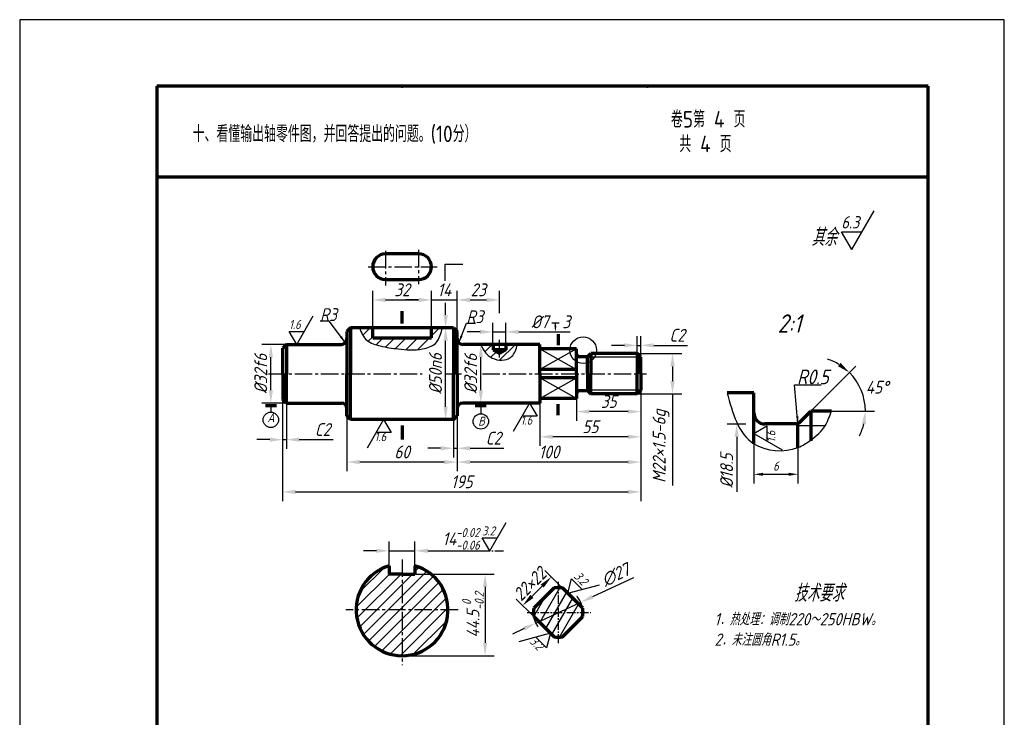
# Model space of a CAD drawing. Header units: millimetres. Extents: x 142 to 485, y 74 to 454.
# Tile 2 of 2: x 142 to 410, y 264 to 454. Entities that reach past the tile are written whole.
import ezdxf

# ---------------------------------------------------------------- set-up
doc = ezdxf.new("R2010")
doc.units = ezdxf.units.MM
doc.header["$LTSCALE"] = 0.5
doc.linetypes.add('CENTER2', pattern=[28.575, 19.05, -3.175, 3.175, -3.175])
doc.layers.get('Defpoints').update_dxf_attribs({"lineweight": 25})
for name, color, linetype in [('剖面线层', 7, 'Continuous'), ('尺寸层', 221, 'Continuous'), ('符号层', 7, 'Continuous'), ('细实线', 7, 'Continuous'), ('细实线层', 7, 'Continuous')]:
    doc.layers.add(name, color=color, linetype=linetype)
for name, color, linetype, lineweight in [('图层8', 5, 'Continuous', 25), ('点画线层', 3, 'CENTER2', 25), ('粗实线层', 1, 'Continuous', 70)]:
    doc.layers.add(name, color=color, linetype=linetype, lineweight=lineweight)
doc.styles.add('工程字体', font='gbenor.shx', dxfattribs={"bigfont": 'gbcbig.shx'})
doc.styles.add('工程字体（斜）', font='gbeitc.shx', dxfattribs={"bigfont": 'gbcbig.shx'})
doc.styles.add('工程斜体', font='gbeitc.shx', dxfattribs={"bigfont": 'gbcbig.shx'})
doc.styles.add('样式 1', font='gbeitc.shx', dxfattribs={"height": 3.5})
doc.dimstyles.new('gb35比2', dxfattribs={"dimtxt": 3.5, "dimasz": 3.5, "dimexe": 2.5, "dimexo": 0, "dimgap": 1, "dimtad": 1, "dimlfac": 2, "dimdsep": 46, "dimtxsty": '工程字体（斜）', "dimcen": 0, "dimadec": 0, "dimazin": 0, "dimtfac": 1, "dimtmove": 0, "dimatfit": 3, "dimfxl": 0, "dimarcsym": 0})
doc.dimstyles.new('公差', dxfattribs={"dimtxt": 3.5, "dimasz": 3.5, "dimexe": 2.5, "dimexo": 0, "dimgap": 1, "dimtad": 1, "dimlfac": 2, "dimdsep": 46, "dimtxsty": '工程字体（斜）', "dimcen": 0, "dimadec": 0, "dimazin": 0, "dimtol": 1, "dimtp": 0.034, "dimtm": 0.023, "dimtfac": 0.7, "dimtmove": 0, "dimatfit": 3, "dimfxl": 0, "dimtolj": 1, "dimarcsym": 0})
doc.dimstyles.new('小箭头', dxfattribs={"dimtxt": 3.5, "dimasz": 2, "dimexe": 2.5, "dimexo": 0, "dimgap": 1, "dimtad": 1, "dimdsep": 46, "dimtxsty": '工程字体（斜）', "dimcen": 0, "dimadec": 0, "dimazin": 0, "dimtfac": 1, "dimtmove": 0, "dimatfit": 3, "dimfxl": 0, "dimarcsym": 0})
doc.dimstyles.new('线性直径比2', dxfattribs={"dimtxt": 3.5, "dimasz": 3.5, "dimexe": 2.5, "dimexo": 0, "dimgap": 1, "dimtad": 1, "dimlfac": 2, "dimtxsty": '工程斜体', "dimcen": 0, "dimadec": 0, "dimazin": 0, "dimtfac": 1, "dimtmove": 0, "dimatfit": 3, "dimfxl": 0, "dimarcsym": 0})
pattern_1 = [(45, (97.0275, 371.1248), (-1.571545, 1.571545), [])]

# ---------------------------------------------------------------- blocks, each defined once
blk = doc.blocks.new('粗糙度符号1')
at = {"layer": '细实线层', "ltscale": 0.5}
for p, q in [((0, 0), (6.38, 11.05)), ((0, 0), (-2.92, 5.05)), ((-2.92, 5.05), (2.92, 5.05))]:
    blk.add_line(p, q, dxfattribs=at)
at = {"layer": '细实线层', "ltscale": 0.5, "style": '工程字体（斜）'}
blk.add_attdef('CCD', (-3, 6), '', height=3.5, dxfattribs=at)
blk = doc.blocks.new('*D85')
at = {"layer": 'Defpoints', "color": 0, "ltscale": 0.5}
for p in [(210.46, 365.66), (214.67, 365.66), (214.67, 349.66)]:
    blk.add_point(p, dxfattribs=at)
at = {"layer": '尺寸层', "color": 0, "lineweight": -2, "ltscale": 0.5}
for p, q in [((214.67, 365.66), (207.96, 365.66)), ((210.46, 353.16), (210.46, 362.16)), ((214.67, 349.66), (207.96, 349.66))]:
    blk.add_line(p, q, dxfattribs=at)
at = {"layer": '尺寸层', "color": 0, "ltscale": 0.5}
for points in [[(209.87, 362.16), (211.04, 362.16), (210.46, 365.66)], [(209.87, 353.16), (211.04, 353.16), (210.46, 349.66)]]:
    blk.add_solid(points, dxfattribs=at)
at = {"layer": '尺寸层', "color": 0, "ltscale": 0.5, "insert": (207.71, 357.66), "char_height": 3.5, "attachment_point": 5, "rotation": 90, "style": '工程斜体'}
blk.add_mtext('%%C32f6', dxfattribs=at)
blk = doc.blocks.new('*D86')
at = {"layer": 'Defpoints', "color": 0, "ltscale": 0.5}
for p in [(258.02, 370.16), (260.17, 370.16), (260.17, 345.16)]:
    blk.add_point(p, dxfattribs=at)
at = {"layer": '尺寸层', "color": 0, "lineweight": -2, "ltscale": 0.5}
for p, q in [((260.17, 370.16), (255.52, 370.16)), ((258.02, 348.66), (258.02, 366.66)), ((260.17, 345.16), (255.52, 345.16))]:
    blk.add_line(p, q, dxfattribs=at)
at = {"layer": '尺寸层', "color": 0, "ltscale": 0.5}
for points in [[(257.44, 366.66), (258.61, 366.66), (258.02, 370.16)], [(257.44, 348.66), (258.61, 348.66), (258.02, 345.16)]]:
    blk.add_solid(points, dxfattribs=at)
at = {"layer": '尺寸层', "color": 0, "ltscale": 0.5, "insert": (255.27, 357.66), "char_height": 3.5, "attachment_point": 5, "rotation": 90, "style": '工程斜体'}
blk.add_mtext('%%C50n6', dxfattribs=at)
blk = doc.blocks.new('*D87')
at = {"layer": 'Defpoints', "color": 0, "ltscale": 0.5}
for p in [(262.67, 365.66), (267.6, 365.66), (262.67, 349.66)]:
    blk.add_point(p, dxfattribs=at)
at = {"layer": '尺寸层', "color": 0, "lineweight": -2, "ltscale": 0.5}
for p, q in [((262.67, 365.66), (270.1, 365.66)), ((267.6, 353.16), (267.6, 362.16)), ((262.67, 349.66), (270.1, 349.66))]:
    blk.add_line(p, q, dxfattribs=at)
at = {"layer": '尺寸层', "color": 0, "ltscale": 0.5}
for points in [[(267.02, 362.16), (268.19, 362.16), (267.6, 365.66)], [(267.02, 353.16), (268.19, 353.16), (267.6, 349.66)]]:
    blk.add_solid(points, dxfattribs=at)
at = {"layer": '尺寸层', "color": 0, "ltscale": 0.5, "insert": (264.85, 357.66), "char_height": 3.5, "attachment_point": 5, "rotation": 90, "style": '工程斜体'}
blk.add_mtext('%%C32f6', dxfattribs=at)
blk = doc.blocks.new('*D88')
at = {"layer": 'Defpoints', "color": 0, "ltscale": 0.5}
for p in [(310.17, 363.16), (319.78, 363.16), (310.17, 352.16)]:
    blk.add_point(p, dxfattribs=at)
at = {"layer": '尺寸层', "color": 0, "lineweight": -2, "ltscale": 0.5}
for p, q in [((310.17, 363.16), (322.28, 363.16)), ((319.78, 359.66), (319.78, 355.66)), ((310.17, 352.16), (322.28, 352.16)), ((319.78, 352.16), (319.78, 327.19))]:
    blk.add_line(p, q, dxfattribs=at)
at = {"layer": '尺寸层', "color": 0, "ltscale": 0.5}
for points in [[(319.2, 359.66), (320.37, 359.66), (319.78, 363.16)], [(319.2, 355.66), (320.37, 355.66), (319.78, 352.16)]]:
    blk.add_solid(points, dxfattribs=at)
at = {"layer": '尺寸层', "color": 0, "ltscale": 0.5, "insert": (316.67, 337.92), "char_height": 3.5, "attachment_point": 5, "rotation": 90, "style": '工程斜体'}
blk.add_mtext('M22×1.5-6g', dxfattribs=at)
blk = doc.blocks.new('*D89')
at = {"layer": 'Defpoints', "color": 0, "ltscale": 0.5}
for p in [(311.17, 365.38), (310.17, 363.16), (311.17, 362.16)]:
    blk.add_point(p, dxfattribs=at)
at = {"layer": '尺寸层', "color": 0, "lineweight": -2, "ltscale": 0.5}
for p, q in [((310.17, 363.16), (310.17, 367.88)), ((311.17, 362.16), (311.17, 367.88)), ((306.67, 365.38), (303.17, 365.38)), ((310.17, 365.38), (311.17, 365.38)), ((314.67, 365.38), (323.89, 365.38))]:
    blk.add_line(p, q, dxfattribs=at)
at = {"layer": '尺寸层', "color": 0, "ltscale": 0.5}
for points in [[(306.67, 365.97), (306.67, 364.8), (310.17, 365.38)], [(314.67, 365.97), (314.67, 364.8), (311.17, 365.38)]]:
    blk.add_solid(points, dxfattribs=at)
at = {"layer": '尺寸层', "color": 0, "ltscale": 0.5, "insert": (321.03, 368.13), "char_height": 3.5, "attachment_point": 5, "style": '工程字体（斜）'}
blk.add_mtext('C2', dxfattribs=at)
blk = doc.blocks.new('*D90')
at = {"layer": 'Defpoints', "color": 0, "ltscale": 0.5}
for p in [(293.67, 353.16), (311.17, 353.16), (293.67, 347.34)]:
    blk.add_point(p, dxfattribs=at)
at = {"layer": '尺寸层', "color": 0, "lineweight": -2, "ltscale": 0.5}
for p, q in [((293.67, 353.16), (293.67, 344.84)), ((311.17, 353.16), (311.17, 344.84)), ((307.67, 347.34), (297.17, 347.34))]:
    blk.add_line(p, q, dxfattribs=at)
at = {"layer": '尺寸层', "color": 0, "ltscale": 0.5}
for points in [[(297.17, 347.93), (297.17, 346.76), (293.67, 347.34)], [(307.67, 347.93), (307.67, 346.76), (311.17, 347.34)]]:
    blk.add_solid(points, dxfattribs=at)
at = {"layer": '尺寸层', "color": 0, "ltscale": 0.5, "insert": (302.42, 350.09), "char_height": 3.5, "attachment_point": 5, "style": '工程字体（斜）'}
blk.add_mtext('35', dxfattribs=at)
blk = doc.blocks.new('*D91')
at = {"layer": 'Defpoints', "color": 0, "ltscale": 0.5}
for p in [(311.17, 353.16), (283.67, 349.66), (283.67, 340.48)]:
    blk.add_point(p, dxfattribs=at)
at = {"layer": '尺寸层', "color": 0, "lineweight": -2, "ltscale": 0.5}
for p, q in [((311.17, 353.16), (311.17, 337.98)), ((283.67, 349.66), (283.67, 337.98)), ((307.67, 340.48), (287.17, 340.48))]:
    blk.add_line(p, q, dxfattribs=at)
at = {"layer": '尺寸层', "color": 0, "ltscale": 0.5}
for points in [[(287.17, 341.06), (287.17, 339.89), (283.67, 340.48)], [(307.67, 341.06), (307.67, 339.89), (311.17, 340.48)]]:
    blk.add_solid(points, dxfattribs=at)
at = {"layer": '尺寸层', "color": 0, "ltscale": 0.5, "insert": (297.42, 343.23), "char_height": 3.5, "attachment_point": 5, "style": '工程字体（斜）'}
blk.add_mtext('55', dxfattribs=at)
blk = doc.blocks.new('*D92')
at = {"layer": 'Defpoints', "color": 0, "ltscale": 0.5}
for p in [(311.17, 353.16), (261.17, 346.16), (261.17, 333.6)]:
    blk.add_point(p, dxfattribs=at)
at = {"layer": '尺寸层', "color": 0, "lineweight": -2, "ltscale": 0.5}
for p, q in [((311.17, 353.16), (311.17, 331.1)), ((261.17, 346.16), (261.17, 331.1)), ((307.67, 333.6), (264.67, 333.6))]:
    blk.add_line(p, q, dxfattribs=at)
at = {"layer": '尺寸层', "color": 0, "ltscale": 0.5}
for points in [[(264.67, 334.18), (264.67, 333.01), (261.17, 333.6)], [(307.67, 334.18), (307.67, 333.01), (311.17, 333.6)]]:
    blk.add_solid(points, dxfattribs=at)
at = {"layer": '尺寸层', "color": 0, "ltscale": 0.5, "insert": (286.17, 336.35), "char_height": 3.5, "attachment_point": 5, "style": '工程字体（斜）'}
blk.add_mtext('100', dxfattribs=at)
blk = doc.blocks.new('*D93')
at = {"layer": 'Defpoints', "color": 0, "ltscale": 0.5}
for p in [(231.17, 346.16), (261.17, 346.16), (231.17, 333.6)]:
    blk.add_point(p, dxfattribs=at)
at = {"layer": '尺寸层', "color": 0, "lineweight": -2, "ltscale": 0.5}
for p, q in [((231.17, 346.16), (231.17, 331.1)), ((261.17, 346.16), (261.17, 331.1)), ((257.67, 333.6), (234.67, 333.6))]:
    blk.add_line(p, q, dxfattribs=at)
at = {"layer": '尺寸层', "color": 0, "ltscale": 0.5}
for points in [[(234.67, 334.18), (234.67, 333.01), (231.17, 333.6)], [(257.67, 334.18), (257.67, 333.01), (261.17, 333.6)]]:
    blk.add_solid(points, dxfattribs=at)
at = {"layer": '尺寸层', "color": 0, "ltscale": 0.5, "insert": (246.17, 336.35), "char_height": 3.5, "attachment_point": 5, "style": '工程字体（斜）'}
blk.add_mtext('60', dxfattribs=at)
blk = doc.blocks.new('*D94')
at = {"layer": 'Defpoints', "color": 0, "ltscale": 0.5}
for p in [(311.17, 353.16), (213.67, 350.66), (311.17, 325.48)]:
    blk.add_point(p, dxfattribs=at)
at = {"layer": '尺寸层', "color": 0, "lineweight": -2, "ltscale": 0.5}
for p, q in [((311.17, 353.16), (311.17, 322.98)), ((213.67, 350.66), (213.67, 322.98)), ((217.17, 325.48), (307.67, 325.48))]:
    blk.add_line(p, q, dxfattribs=at)
at = {"layer": '尺寸层', "color": 0, "ltscale": 0.5}
for points in [[(217.17, 326.06), (217.17, 324.89), (213.67, 325.48)], [(307.67, 326.06), (307.67, 324.89), (311.17, 325.48)]]:
    blk.add_solid(points, dxfattribs=at)
at = {"layer": '尺寸层', "color": 0, "ltscale": 0.5, "insert": (262.42, 328.23), "char_height": 3.5, "attachment_point": 5, "style": '工程字体（斜）'}
blk.add_mtext('195', dxfattribs=at)
blk = doc.blocks.new('*D81')
at = {"layer": 'Defpoints', "color": 0, "ltscale": 0.5}
for p in [(213.67, 350.66), (214.67, 349.66), (214.67, 339.7)]:
    blk.add_point(p, dxfattribs=at)
at = {"layer": '尺寸层', "color": 0, "lineweight": -2, "ltscale": 0.5}
for p, q in [((213.67, 350.66), (213.67, 337.2)), ((214.67, 349.66), (214.67, 337.2)), ((210.17, 339.7), (206.67, 339.7)), ((213.67, 339.7), (214.67, 339.7)), ((218.17, 339.7), (227.39, 339.7))]:
    blk.add_line(p, q, dxfattribs=at)
at = {"layer": '尺寸层', "color": 0, "ltscale": 0.5}
for points in [[(210.17, 340.28), (210.17, 339.11), (213.67, 339.7)], [(218.17, 340.28), (218.17, 339.11), (214.67, 339.7)]]:
    blk.add_solid(points, dxfattribs=at)
at = {"layer": '尺寸层', "color": 0, "ltscale": 0.5, "insert": (224.53, 342.45), "char_height": 3.5, "attachment_point": 5, "style": '工程字体（斜）'}
blk.add_mtext('C2', dxfattribs=at)
blk = doc.blocks.new('*D95')
at = {"layer": 'Defpoints', "color": 0, "ltscale": 0.5}
for p in [(254.17, 377.76), (238.17, 370.16), (254.17, 370.16)]:
    blk.add_point(p, dxfattribs=at)
at = {"layer": '尺寸层', "color": 0, "lineweight": -2, "ltscale": 0.5}
for p, q in [((238.17, 370.16), (238.17, 380.26)), ((254.17, 370.16), (254.17, 380.26)), ((241.67, 377.76), (250.67, 377.76))]:
    blk.add_line(p, q, dxfattribs=at)
at = {"layer": '尺寸层', "color": 0, "ltscale": 0.5}
for points in [[(241.67, 378.34), (241.67, 377.18), (238.17, 377.76)], [(250.67, 378.34), (250.67, 377.18), (254.17, 377.76)]]:
    blk.add_solid(points, dxfattribs=at)
at = {"layer": '尺寸层', "color": 0, "ltscale": 0.5, "insert": (246.17, 380.51), "char_height": 3.5, "attachment_point": 5, "style": '工程字体（斜）'}
blk.add_mtext('32', dxfattribs=at)
blk = doc.blocks.new('*D96')
at = {"layer": 'Defpoints', "color": 0, "ltscale": 0.5}
for p in [(261.17, 377.76), (254.17, 370.16), (261.17, 369.16)]:
    blk.add_point(p, dxfattribs=at)
at = {"layer": '尺寸层', "color": 0, "lineweight": -2, "ltscale": 0.5}
for p, q in [((254.17, 370.16), (254.17, 380.26)), ((261.17, 369.16), (261.17, 380.26)), ((250.67, 377.76), (247.17, 377.76)), ((254.17, 377.76), (261.17, 377.76)), ((264.67, 377.76), (268.17, 377.76))]:
    blk.add_line(p, q, dxfattribs=at)
at = {"layer": '尺寸层', "color": 0, "ltscale": 0.5}
for points in [[(250.67, 378.34), (250.67, 377.18), (254.17, 377.76)], [(264.67, 378.34), (264.67, 377.18), (261.17, 377.76)]]:
    blk.add_solid(points, dxfattribs=at)
at = {"layer": '尺寸层', "color": 0, "ltscale": 0.5, "insert": (257.67, 380.51), "char_height": 3.5, "attachment_point": 5, "style": '工程字体（斜）'}
blk.add_mtext('14', dxfattribs=at)
blk = doc.blocks.new('*D97')
at = {"layer": 'Defpoints', "color": 0, "ltscale": 0.5}
for p in [(272.67, 377.76), (272.67, 374.12), (261.17, 369.16)]:
    blk.add_point(p, dxfattribs=at)
at = {"layer": '尺寸层', "color": 0, "lineweight": -2, "ltscale": 0.5}
for p, q in [((261.17, 369.16), (261.17, 380.26)), ((272.67, 374.12), (272.67, 380.26)), ((264.67, 377.76), (269.17, 377.76))]:
    blk.add_line(p, q, dxfattribs=at)
at = {"layer": '尺寸层', "color": 0, "ltscale": 0.5}
for points in [[(264.67, 378.34), (264.67, 377.18), (261.17, 377.76)], [(269.17, 378.34), (269.17, 377.18), (272.67, 377.76)]]:
    blk.add_solid(points, dxfattribs=at)
at = {"layer": '尺寸层', "color": 0, "ltscale": 0.5, "insert": (266.92, 380.51), "char_height": 3.5, "attachment_point": 5, "style": '工程字体（斜）'}
blk.add_mtext('23', dxfattribs=at)
blk = doc.blocks.new('*D98')
at = {"layer": 'Defpoints', "color": 0, "ltscale": 0.5}
for p in [(274.42, 369.05), (270.92, 365.66), (274.42, 365.66)]:
    blk.add_point(p, dxfattribs=at)
at = {"layer": '尺寸层', "color": 0, "lineweight": -2, "ltscale": 0.5}
for p, q in [((270.92, 365.66), (270.92, 371.55)), ((274.42, 365.66), (274.42, 371.55)), ((267.42, 369.05), (263.92, 369.05)), ((270.92, 369.05), (274.42, 369.05)), ((277.92, 369.05), (291.88, 369.05))]:
    blk.add_line(p, q, dxfattribs=at)
at = {"layer": '尺寸层', "color": 0, "ltscale": 0.5}
for points in [[(267.42, 369.63), (267.42, 368.47), (270.92, 369.05)], [(277.92, 369.63), (277.92, 368.47), (274.42, 369.05)]]:
    blk.add_solid(points, dxfattribs=at)
at = {"layer": '尺寸层', "color": 0, "ltscale": 0.5, "insert": (286.65, 371.8), "char_height": 3.5, "attachment_point": 5, "style": '工程字体（斜）'}
blk.add_mtext('%%C7  3', dxfattribs=at)
blk = doc.blocks.new('粗糙度符号2')
at = {"layer": '细实线层', "ltscale": 0.5}
for p, q in [((0, 0), (-6.38, -11.05)), ((0, 0), (2.92, -5.05)), ((2.92, -5.05), (-2.92, -5.05))]:
    blk.add_line(p, q, dxfattribs=at)
at = {"layer": '细实线层', "ltscale": 0.5, "style": '工程字体（斜）'}
blk.add_attdef('CCD', (-3.52, -8.38), '', height=3.5, dxfattribs=at)
blk = doc.blocks.new('*D99')
at = {"layer": 'Defpoints', "color": 0, "ltscale": 0.5}
for p in [(286.79, 302.32), (289.79, 299.31), (282.02, 291.53)]:
    blk.add_point(p, dxfattribs=at)
at = {"layer": '尺寸层', "color": 0, "lineweight": -2, "ltscale": 0.5}
for p, q in [((289.79, 299.31), (285.02, 304.08)), ((281.49, 297.01), (284.31, 299.84)), ((282.02, 291.53), (277.24, 296.3))]:
    blk.add_line(p, q, dxfattribs=at)
at = {"layer": '尺寸层', "color": 0, "ltscale": 0.5}
for points in [[(283.9, 300.25), (284.73, 299.43), (286.79, 302.32)], [(281.07, 297.42), (281.9, 296.6), (279.01, 294.54)]]:
    blk.add_solid(points, dxfattribs=at)
at = {"layer": '尺寸层', "color": 0, "ltscale": 0.5, "insert": (280.95, 300.37), "char_height": 3.5, "attachment_point": 5, "rotation": 45, "style": '工程字体（斜）'}
blk.add_mtext('22×22', dxfattribs=at)
blk = doc.blocks.new('*D82')
at = {"layer": 'Defpoints', "color": 0, "ltscale": 0.5}
for p in [(294.79, 295.41), (282.55, 289.72)]:
    blk.add_point(p, dxfattribs=at)
at = {"layer": '尺寸层', "color": 0, "lineweight": -2, "ltscale": 0.5}
for p, q in [((309.19, 302.11), (297.97, 296.89)), ((282.55, 289.72), (294.79, 295.41)), ((279.38, 288.24), (276.21, 286.76))]:
    blk.add_line(p, q, dxfattribs=at)
at = {"layer": '尺寸层', "color": 0, "ltscale": 0.5}
for points in [[(297.72, 297.41), (298.21, 296.36), (294.79, 295.41)], [(279.13, 288.77), (279.62, 287.71), (282.55, 289.72)]]:
    blk.add_solid(points, dxfattribs=at)
at = {"layer": '尺寸层', "color": 0, "ltscale": 0.5, "insert": (304.28, 302.86), "char_height": 3.5, "attachment_point": 5, "rotation": 24.9441, "style": '工程字体（斜）'}
blk.add_mtext('∅27', dxfattribs=at)
blk = doc.blocks.new('*D100')
at = {"layer": 'Defpoints', "color": 0, "ltscale": 0.5}
for p in [(246.17, 303.11), (246.17, 280.86), (268.77, 280.86)]:
    blk.add_point(p, dxfattribs=at)
at = {"layer": '尺寸层', "color": 0, "lineweight": -2, "ltscale": 0.5}
for p, q in [((246.17, 303.11), (271.27, 303.11)), ((268.77, 299.61), (268.77, 284.36)), ((246.17, 280.86), (271.27, 280.86))]:
    blk.add_line(p, q, dxfattribs=at)
at = {"layer": '尺寸层', "color": 0, "ltscale": 0.5}
for points in [[(268.18, 299.61), (269.35, 299.61), (268.77, 303.11)], [(268.18, 284.36), (269.35, 284.36), (268.77, 280.86)]]:
    blk.add_solid(points, dxfattribs=at)
at = {"layer": '尺寸层', "color": 0, "ltscale": 0.5, "insert": (265.47, 291.99), "char_height": 3.5, "attachment_point": 5, "rotation": 90, "style": '工程字体（斜）'}
blk.add_mtext('\\A1;44.5{\\H2.450000;\\S 0^ -0.2;}', dxfattribs=at)
blk = doc.blocks.new('*D101')
at = {"layer": 'Defpoints', "color": 0, "ltscale": 0.5}
for p in [(249.67, 309.43), (242.67, 305.36), (249.67, 305.36)]:
    blk.add_point(p, dxfattribs=at)
at = {"layer": '尺寸层', "color": 0, "lineweight": -2, "ltscale": 0.5}
for p, q in [((242.67, 305.36), (242.67, 311.93)), ((249.67, 305.36), (249.67, 311.93)), ((239.17, 309.43), (235.67, 309.43)), ((242.67, 309.43), (249.67, 309.43)), ((253.17, 309.43), (267.81, 309.43))]:
    blk.add_line(p, q, dxfattribs=at)
at = {"layer": '尺寸层', "color": 0, "ltscale": 0.5}
for points in [[(239.17, 310.02), (239.17, 308.85), (242.67, 309.43)], [(253.17, 310.02), (253.17, 308.85), (249.67, 309.43)]]:
    blk.add_solid(points, dxfattribs=at)
at = {"layer": '尺寸层', "color": 0, "ltscale": 0.5, "insert": (262.24, 312.68), "char_height": 3.5, "attachment_point": 5, "style": '工程字体（斜）'}
blk.add_mtext('\\A1;14{\\H2.450000;\\S-0.02^ -0.06;}', dxfattribs=at)
blk = doc.blocks.new('*D83')
at = {"layer": 'Defpoints', "color": 0, "ltscale": 0.5}
for p in [(334.66, 343.99), (334.66, 325.49), (337.26, 325.49)]:
    blk.add_point(p, dxfattribs=at)
at = {"layer": '尺寸层', "color": 0, "lineweight": -2, "ltscale": 0.5}
for p, q in [((334.66, 343.99), (339.76, 343.99)), ((337.26, 340.49), (337.26, 325.49))]:
    blk.add_line(p, q, dxfattribs=at)
at = {"layer": '尺寸层', "color": 0, "ltscale": 0.5}
blk.add_solid([(336.67, 340.49), (337.84, 340.49), (337.26, 343.99)], dxfattribs=at)
at = {"layer": '尺寸层', "color": 0, "ltscale": 0.5, "insert": (334.51, 331.24), "char_height": 3.5, "attachment_point": 5, "rotation": 90, "style": '工程字体（斜）'}
blk.add_mtext('%%C18.5', dxfattribs=at)
blk = doc.blocks.new('_None')
blk = doc.blocks.new('*D84')
at = {"layer": 'Defpoints', "color": 0, "ltscale": 0.5}
for p in [(261.17, 346.16), (260.17, 345.16), (261.17, 337.36)]:
    blk.add_point(p, dxfattribs=at)
at = {"layer": '尺寸层', "color": 0, "lineweight": -2, "ltscale": 0.5}
for p, q in [((261.17, 346.16), (261.17, 334.86)), ((260.17, 345.16), (260.17, 334.86)), ((256.67, 337.36), (253.17, 337.36)), ((260.17, 337.36), (261.17, 337.36)), ((264.67, 337.36), (273.89, 337.36))]:
    blk.add_line(p, q, dxfattribs=at)
at = {"layer": '尺寸层', "color": 0, "ltscale": 0.5}
for points in [[(256.67, 337.94), (256.67, 336.77), (260.17, 337.36)], [(264.67, 337.94), (264.67, 336.77), (261.17, 337.36)]]:
    blk.add_solid(points, dxfattribs=at)
at = {"layer": '尺寸层', "color": 0, "ltscale": 0.5, "insert": (271.03, 340.11), "char_height": 3.5, "attachment_point": 5, "style": '工程字体（斜）'}
blk.add_mtext('C2', dxfattribs=at)

msp = doc.modelspace()

# ---------------------------------------------------------------- hatches: boundary and pattern name
at = {"layer": '剖面线层', "ltscale": 0.25}
h = msp.add_hatch(dxfattribs=at)
h.set_pattern_fill('ANSI31', scale=0.7, style=0)
h.set_pattern_definition(pattern_1)
h.paths.add_polyline_path([(249.6723, 305.3612), (249.6723, 303.1112), (246.1723, 303.1112), (246.1723, 293.3612), (258.6723, 293.3612, 0.33333333)])
h.paths.add_polyline_path([(246.1723, 303.1112), (242.6723, 303.1112), (242.6723, 305.3612, 0.33333333), (233.6723, 293.3612), (246.1723, 293.3612)])
h.paths.add_polyline_path([(246.1723, 293.3612), (233.6723, 293.3612, 0.41421356), (246.1723, 280.8612)])
h.paths.add_polyline_path([(258.6723, 293.3612), (246.1723, 293.3612), (246.1723, 280.8612, 0.41421356)])
edge = h.paths.add_edge_path()
edge.add_line((246.1723, 367.4055), (238.1723, 367.4055))
edge.add_line((238.1723, 367.4055), (238.1723, 370.1555))
edge.add_line((238.1723, 370.1555), (234.6285, 370.1555))
edge.add_spline(control_points=[(234.6285, 370.1555), (235.0515, 368.8127), (236.1688, 366.4096), (240.6004, 365.0045), (243.8424, 364.5553), (245.8229, 364.3427), (246.1723, 364.3092)], knot_values=[4.16136384, 4.16136384, 4.16136384, 4.16136384, 12.1791835, 20.0897255, 30.03324347, 32.15737336, 32.15737336, 32.15737336, 32.15737336], degree=3, periodic=0)
edge.add_line((246.1723, 364.3092), (246.1723, 367.4055))
edge = h.paths.add_edge_path()
edge.add_spline(control_points=[(246.1723, 364.3092), (248.0066, 364.1335), (251.1204, 364.022), (255.259, 365.3858), (256.4962, 367.7871), (256.9781, 369.4858), (257.1927, 370.1555)], knot_values=[32.15737336, 32.15737336, 32.15737336, 32.15737336, 43.30776273, 50.85464081, 56.0768886, 59.67669941, 59.67669941, 59.67669941, 59.67669941], degree=3, periodic=0)
edge.add_line((257.1927, 370.1555), (254.1723, 370.1555))
edge.add_line((254.1723, 370.1555), (254.1723, 367.4055))
edge.add_line((254.1723, 367.4055), (246.1723, 367.4055))
edge.add_line((246.1723, 367.4055), (246.1723, 364.3092))
h = msp.add_hatch(dxfattribs=at)
h.set_pattern_fill('ANSI31', scale=0.7, angle=15, style=0)
h.set_pattern_definition([(60, (97.0275, 371.1248), (-1.924741, 1.11125), [])])
h.paths.add_polyline_path([(289.7944, 299.3092, 0.04177716), (288.6723, 299.4031), (288.6723, 292.6531), (295.4211, 292.6531, 0.04258635), (295.3084, 293.7952)])
h.paths.add_polyline_path([(295.3284, 291.531, 0.04177716), (295.4223, 292.6531), (288.6723, 292.6531), (288.6723, 285.9031, 0.04177716), (289.7944, 285.997)])
h.paths.add_polyline_path([(288.6723, 292.6531), (281.9235, 292.6531, 0.00331728), (281.9229, 292.5636, 0.03845484), (282.0162, 291.531), (287.5502, 285.997, 0.04177716), (288.6723, 285.9031)])
h.paths.add_polyline_path([(288.6723, 299.4031, 0.04177716), (287.5502, 299.3092), (282.0162, 293.7752, 0.04177716), (281.9223, 292.6531), (288.6723, 292.6531)])
at = {"layer": '点画线层', "ltscale": 0.25}
h = msp.add_hatch(dxfattribs=at)
h.set_pattern_fill('ANSI31', scale=0.7, style=0)
h.set_pattern_definition(pattern_1)
edge = h.paths.add_edge_path()
edge.add_spline(control_points=[(267.6047, 365.6555), (268.0794, 364.5101), (269.4749, 361.9196), (274.2607, 360.6835), (276.9578, 363.0812), (277.3998, 364.9733), (277.5382, 365.6555)], knot_values=[2.76520363, 2.76520363, 2.76520363, 2.76520363, 9.99978297, 20.33651358, 26.62158576, 30.23141107, 30.23141107, 30.23141107, 30.23141107], degree=3, periodic=0)
edge.add_line((277.5382, 365.6555), (274.4223, 365.6555))
edge.add_line((274.4223, 365.6555), (274.4223, 364.1555))
edge.add_line((274.4223, 364.1555), (272.6723, 363.1451))
edge.add_line((272.6723, 363.1451), (270.9223, 364.1555))
edge.add_line((270.9223, 364.1555), (270.9223, 365.6555))
edge.add_line((270.9223, 365.6555), (267.6047, 365.6555))

# ---------------------------------------------------------------- linework, layer by layer
at = {"color": 7}
msp.add_lwpolyline([(142.0929, 454.0816), (142.0929, 74.0816), (410.0929, 74.0816), (410.0929, 454.0816)], close=True, dxfattribs=at)
at = {"layer": '剖面线层', "color": 7, "ltscale": 0.5}
msp.add_spline([(334.661, 352.4918), (341.9263, 338.605), (353.9263, 337.5631), (357.4263, 339.5838), (361.3109, 343.4918), (363.0467, 347.4918)], degree=3, dxfattribs=at)
at = {"layer": '尺寸层', "color": 7, "ltscale": 0.5}
for p, q in [((286.9194, 371.5131), (288.9194, 371.5131)), ((357.4263, 347.4918), (369.6947, 359.7602)), ((363.0467, 347.4918), (374.7764, 347.4918)), ((341.9263, 338.605), (341.9263, 327.7695)), ((353.9263, 337.5631), (353.9263, 327.7695)), ((344.4263, 330.2695), (351.4263, 330.2695))]:
    msp.add_line(p, q, dxfattribs=at)
for points in [[(257.924, 382.9544), (257.924, 387.4722), (262.685, 387.4722)], [(258.0236, 373.6555), (258.0236, 376.9555)], [(287.9194, 369.8881), (287.9194, 371.5131)]]:
    msp.add_lwpolyline(points, dxfattribs=at)
for start, end in [(58.535392, 72.070784), (360, 45), (332.929216, 346.464608)]:
    msp.add_arc((357.4263, 347.4918), 14.8501, start, end, dxfattribs=at)
for points in [[(258.6069, 373.6555), (258.0236, 370.1555), (257.4402, 373.6555)], [(288.2053, 370.7281), (287.9194, 369.0131), (287.6336, 370.7281)], [(365.5387, 360.6166), (364.8167, 359.7002), (367.9269, 357.9924)], [(371.2847, 344.0849), (372.4433, 343.9474), (372.2764, 347.4918)], [(344.4263, 330.6862), (344.4263, 329.8529), (341.9263, 330.2695)], [(351.4263, 330.6862), (351.4263, 329.8529), (353.9263, 330.2695)]]:
    msp.add_solid(points, dxfattribs=at)
at = {"layer": '点画线层', "color": 7, "ltscale": 0.5}
for p, q in [((250.6723, 391.3814), (250.6723, 382.0903)), ((241.6723, 391.0873), (241.6723, 381.6787)), ((236.9596, 386.7973), (255.7379, 386.7973)), ((272.6723, 362.1034), (272.6723, 366.9222)), ((209.8006, 357.6555), (251.6705, 357.6555)), ((258.0992, 357.6555), (262.385, 357.6555)), ((268.0483, 357.6555), (312.705, 357.6555)), ((246.1723, 307.0862), (246.1723, 278.3277)), ((261.4348, 293.3612), (230.8791, 293.3612))]:
    msp.add_line(p, q, dxfattribs=at)
at = {"layer": '点画线层', "color": 7, "ltscale": 0.25}
for p, q in [((267.8088, 309.432), (273.7363, 309.432)), ((288.6723, 300.9747), (288.6723, 284.1524)), ((280.259, 292.6531), (297.574, 292.6531))]:
    msp.add_line(p, q, dxfattribs=at)
at = {"layer": '点画线层', "color": 7, "ltscale": 0.5}
for start, end in [(0.760262, 46.308716), (179.239738, 214.974605)]:
    msp.add_arc((288.6723, 292.5636), 6.7494, start, end, dxfattribs=at)
at = {"layer": '符号层', "lineweight": 70}
for p, q in [((208.9575, 349.0109), (211.9575, 349.0109)), ((266.1047, 348.963), (269.1047, 348.963))]:
    msp.add_line(p, q, dxfattribs=at)
at = {"layer": '符号层', "lineweight": 25}
for p, q in [((208.9575, 349.0109), (210.4575, 349.0109)), ((210.4575, 349.0109), (210.4575, 347.1959)), ((267.6047, 348.963), (267.6047, 346.7635))]:
    msp.add_line(p, q, dxfattribs=at)
for centre in [(210.4575, 345.0959), (267.6047, 344.6635)]:
    msp.add_circle(centre, 2.1, dxfattribs=at)
at = {"layer": '粗实线层', "color": 7, "ltscale": 0.5}
for p, q in [((179.3818, 435.9362), (179.3818, 105.7681)), ((379.8363, 435.9362), (179.3818, 435.9362)), ((389.3818, 435.9362), (379.8363, 435.9362)), ((389.3818, 105.7681), (389.3818, 435.9362)), ((389.3818, 411.2227), (179.3818, 411.2227)), ((250.6723, 390.2973), (241.6723, 390.2973)), ((241.6723, 383.2973), (250.6723, 383.2973)), ((232.1723, 370.1555), (231.1723, 369.1555)), ((260.1723, 370.1555), (232.1723, 370.1555)), ((232.1723, 370.1555), (232.1723, 357.6555)), ((238.1723, 367.4055), (238.1723, 370.1555)), ((254.1723, 367.4055), (254.1723, 370.1555)), ((260.1723, 370.1555), (261.1723, 369.1555)), ((260.1723, 370.1555), (260.1723, 357.6555)), ((231.1723, 369.1555), (231.1723, 357.6555)), ((238.1723, 367.4055), (254.1723, 367.4055)), ((261.1723, 357.6555), (261.1723, 369.1555)), ((214.6723, 365.6555), (213.6723, 364.6555)), ((213.6723, 357.6555), (213.6723, 364.6555)), ((214.6723, 365.6555), (229.6723, 365.6555)), ((214.6723, 365.6555), (214.6723, 357.6555)), ((283.6723, 365.6555), (262.6723, 365.6555)), ((270.9223, 365.6555), (270.9223, 364.1555)), ((274.4223, 365.6555), (274.4223, 364.1555)), ((283.6723, 357.6555), (283.6723, 365.6555)), ((270.9223, 364.1555), (272.6723, 363.1451)), ((274.4223, 364.1555), (270.9223, 364.1555)), ((274.4223, 364.1555), (272.6723, 363.1451)), ((293.6723, 364.4055), (283.6723, 364.4055)), ((293.6723, 357.6555), (293.6723, 364.4055)), ((296.5688, 362.2805), (294.4223, 362.2805)), ((296.6723, 357.6555), (296.6723, 362.3029)), ((296.7455, 362.3537), (297.5473, 363.1555)), ((310.1723, 363.1555), (297.5473, 363.1555)), ((297.5473, 363.1555), (297.5473, 357.6555)), ((311.1723, 362.1555), (310.1723, 363.1555)), ((310.1723, 363.1555), (310.1723, 357.6555)), ((311.1723, 357.6555), (311.1723, 362.1555)), ((213.6723, 357.6555), (213.6723, 350.6555)), ((214.6723, 349.6555), (214.6723, 357.6555)), ((231.1723, 346.1555), (231.1723, 357.6555)), ((232.1723, 345.1555), (232.1723, 357.6555)), ((260.1723, 345.1555), (260.1723, 357.6555)), ((261.1723, 357.6555), (261.1723, 346.1555)), ((293.6723, 358.7776), (283.6723, 358.7776)), ((283.6723, 357.6555), (283.6723, 349.6555)), ((293.6723, 356.5334), (283.6723, 356.5334)), ((293.6723, 357.6555), (293.6723, 350.9055)), ((296.6723, 357.6555), (296.6723, 353.008)), ((297.5473, 352.1555), (297.5473, 357.6555)), ((310.1723, 352.1555), (310.1723, 357.6555)), ((311.1723, 357.6555), (311.1723, 353.1555)), ((296.5688, 353.0305), (294.4223, 353.0305)), ((296.7455, 352.9573), (297.5473, 352.1555)), ((310.1723, 352.1555), (297.5473, 352.1555)), ((311.1723, 353.1555), (310.1723, 352.1555)), ((341.9263, 352.4918), (334.661, 352.4918)), ((341.9263, 338.605), (341.9263, 352.4918)), ((214.6723, 349.6555), (213.6723, 350.6555)), ((214.6723, 349.6555), (229.6723, 349.6555)), ((283.6723, 349.6555), (262.6723, 349.6555)), ((293.6723, 350.9055), (283.6723, 350.9055)), ((232.1723, 345.1555), (231.1723, 346.1555)), ((260.1723, 345.1555), (261.1723, 346.1555)), ((354.2192, 344.2847), (357.4263, 347.4918)), ((363.0467, 347.4918), (357.4263, 347.4918)), ((357.4263, 347.4918), (357.4263, 339.3841)), ((260.1723, 345.1555), (232.1723, 345.1555)), ((353.5121, 343.9918), (344.9263, 343.9918)), ((353.9263, 337.5631), (353.9263, 344.0816)), ((242.6723, 305.3612), (242.6723, 303.1112)), ((246.1723, 303.1112), (242.6723, 303.1112)), ((246.1723, 303.1112), (249.6723, 303.1112)), ((249.6723, 305.3612), (249.6723, 303.1112)), ((287.5502, 299.3092), (282.0162, 293.7752)), ((284.7832, 296.5422), (287.5502, 299.3092)), ((295.3284, 293.7752), (289.7944, 299.3092)), ((282.0162, 291.531), (287.5502, 285.997)), ((289.7944, 285.997), (295.3284, 291.531))]:
    msp.add_line(p, q, dxfattribs=at)
at = {"layer": '粗实线层', "color": 7, "lineweight": 70, "ltscale": 0.25}
for p, q in [((246.1723, 371.3111), (246.1723, 374.6755)), ((246.1723, 343.5254), (246.1723, 339.7537))]:
    msp.add_line(p, q, dxfattribs=at)
at = {"layer": '粗实线层', "color": 7, "lineweight": 70, "ltscale": 0.5}
for p, q in [((288.6723, 368.4452), (288.6723, 365.4452)), ((288.6723, 346.3858), (288.6723, 349.3858))]:
    msp.add_line(p, q, dxfattribs=at)
at = {"layer": '粗实线层', "color": 7, "ltscale": 0.5}
for centre, radius, start, end in [((241.6723, 386.7973), 3.5, 90, 270), ((250.6723, 386.7973), 3.5, 270, 90), ((229.6723, 367.1555), 1.5, 270, 0), ((262.6723, 367.1555), 1.5, 180, 270), ((294.4223, 363.0305), 0.75, 180, 270), ((296.5688, 362.5305), 0.25, 270, 315), ((294.4223, 352.2805), 0.75, 90, 180), ((296.5688, 352.7805), 0.25, 45, 90), ((229.6723, 348.1555), 1.5, 0, 90), ((262.6723, 348.1555), 1.5, 90, 180), ((344.9263, 346.9918), 3, 180, 270), ((353.5121, 344.9918), 1, 270, 315), ((246.1723, 293.3612), 12.5, 106.260205, 73.739795), ((288.6723, 292.6531), 6.75, 80.430945, 99.569055), ((288.6723, 292.6531), 6.75, 170.430945, 189.569055), ((288.6723, 292.6531), 6.75, 350.430945, 9.569055), ((288.6723, 292.6531), 6.75, 260.430945, 279.569055)]:
    msp.add_arc(centre, radius, start, end, dxfattribs=at)
at = {"layer": '粗实线层', "color": 7}
for p in [(246.2, 435.9362), (313.0182, 435.9362)]:
    msp.add_point(p, dxfattribs=at)
at = {"layer": '细实线层', "color": 7, "ltscale": 0.5}
for p, q in [((293.6723, 364.4055), (283.6723, 358.7776)), ((283.6723, 364.4055), (293.6723, 358.7776)), ((311.1723, 362.1555), (296.6723, 362.1555)), ((293.6723, 350.9055), (283.6723, 356.5334)), ((283.6723, 350.9055), (293.6723, 356.5334)), ((311.1723, 353.1555), (296.6723, 353.1555)), ((361.3109, 343.4918), (353.9263, 343.4918))]:
    msp.add_line(p, q, dxfattribs=at)
msp.add_circle((295.4567, 364.0783), 3.6155, dxfattribs=at)
for points, knots in [([(234.6285, 370.1555), (235.0515, 368.8127), (236.1688, 366.4096), (240.6004, 365.0045), (245.6519, 364.3045), (250.7529, 363.9009), (255.259, 365.3858), (256.4962, 367.7871), (256.9781, 369.4858), (257.1927, 370.1555)], [4.16136384, 4.16136384, 4.16136384, 4.16136384, 12.1791835, 20.0897255, 30.03324347, 43.30776273, 50.85464081, 56.0768886, 59.67669941, 59.67669941, 59.67669941, 59.67669941]), ([(267.6047, 365.6555), (268.0794, 364.5101), (269.4749, 361.9196), (274.2607, 360.6835), (276.9578, 363.0812), (277.3998, 364.9733), (277.5382, 365.6555)], [2.76520363, 2.76520363, 2.76520363, 2.76520363, 9.99978297, 20.33651358, 26.62158576, 30.23141107, 30.23141107, 30.23141107, 30.23141107])]:
    msp.add_open_spline(points, degree=3, knots=knots, dxfattribs=at)
at = {"layer": '细实线层', "color": 7}
for p in [(246.2, 435.9362), (313.0182, 435.9362)]:
    msp.add_point(p, dxfattribs=at)

# ---------------------------------------------------------------- block references
at = {"layer": '尺寸层', "color": 7, "ltscale": 0.5}
for name, p, xscale, yscale, zscale, values in [('粗糙度符号1', (368.5822, 391.5148), 0.9545454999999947, 0.9545454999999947, 0.9545455, {'CCD': '6.3'}), ('粗糙度符号1', (217.4945, 365.6555), 0.6999999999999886, 0.6999999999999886, 0.7, {'CCD': '1.6 '}), ('粗糙度符号2', (280.8993, 349.6555), 0.6999999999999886, 0.6999999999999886, 0.7, {'CCD': '1.6'}), ('粗糙度符号2', (241.1161, 345.1555), 0.6999999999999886, 0.6999999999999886, 0.7, {'CCD': '1.6'}), ('粗糙度符号1', (270.0436, 309.432), 0.6999999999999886, 0.6999999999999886, 0.7, {'CCD': '3.2'})]:
    msp.add_blockref(name, p, dxfattribs=dict(at, xscale=xscale, yscale=yscale, zscale=zscale)).add_auto_attribs(values)
at = {"layer": '尺寸层', "color": 7, "ltscale": 0.5, "zscale": 0.7}
for name, p, xscale, yscale, rotation, values in [('粗糙度符号2', (341.9263, 341.4049), 0.6999999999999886, 0.6999999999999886, 90, {'CCD': '1.6'}), ('粗糙度符号1', (291.2524, 297.8512), 0.7000000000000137, 0.6999999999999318, 314.9999999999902, {'CCD': '3.2'}), ('粗糙度符号2', (286.5678, 286.9794), 0.7000000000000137, 0.6999999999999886, 314.9999999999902, {'CCD': '3.2'})]:
    msp.add_blockref(name, p, dxfattribs=dict(at, xscale=xscale, yscale=yscale, rotation=rotation)).add_auto_attribs(values)

# ---------------------------------------------------------------- texts
at = {"layer": '图层8', "color": 7, "style": '工程字体'}
msp.add_text('十、看懂输出轴零件图，并回答提出的问题。(10分）', height=4.5, dxfattribs=at).set_placement((189.1662, 420.7297))
at = {"layer": '尺寸层', "color": 7, "attachment_point": 1, "style": '工程斜体'}
for s, insert, char_height, width in [('R3', (223.8486, 375.506), 3.5, 3.904688), ('R3', (263.6973, 374.9339), 3.5, 3.904688), ('2:1', (348.3942, 373.8347), 5, 10.086698), ('R0.5', (353.6793, 358.7953), 4, 7.809375)]:
    msp.add_mtext(s, dxfattribs=dict(at, insert=insert, char_height=char_height, width=width))
at = {"layer": '尺寸层', "color": 7, "ltscale": 0.5, "attachment_point": 5}
for s, insert, char_height, style in [('45°', (375.4472, 353.9818), 3.5, '样式 1'), ('6', (347.9263, 332.5195), 2.5, '工程字体（斜）')]:
    msp.add_mtext(s, dxfattribs=dict(at, insert=insert, char_height=char_height, style=style))
at = {"layer": '符号层', "lineweight": 25, "style": '工程字体（斜）'}
for tag, p in [('A', (209.5312, 344.4767)), ('B', (266.8916, 343.5119))]:
    msp.add_attdef(tag, p, 'A', height=2.45, dxfattribs=at)
at = {"layer": '细实线', "color": 7, "style": '工程字体'}
for s, p in [('卷5第 4 页', (319.358, 424.7002)), ('共 4 页', (321.622, 417.9798))]:
    msp.add_text(s, height=4.5, dxfattribs=at).set_placement(p)
at = {"layer": '细实线层', "color": 7, "attachment_point": 1, "style": '工程斜体'}
for s, insert, char_height, width in [('其余', (357.5958, 397.2382), 4.77273, 9.628213), ('            {\\H1.4x;技术要求}\\P1．热处理：调制220～250HBW。\\P2．未注圆角R1.5。', (331.1961, 300.2712), 3.340909, 43.070349)]:
    msp.add_mtext(s, dxfattribs=dict(at, insert=insert, char_height=char_height, width=width))

# ---------------------------------------------------------------- dimensions: what is measured, and where the dimension line sits
at = {"layer": '尺寸层', "color": 7, "ltscale": 0.5}
for base, p1, p2, picture, middle in [((254.1723, 377.7585), (238.1723, 370.1555), (254.1723, 370.1555), '*D95', (246.1723, 380.5085)), ((311.1723, 325.4772), (213.6723, 350.6555), (311.1723, 353.1555), '*D94', (262.4223, 328.2272)), ((261.1723, 333.5953), (311.1723, 353.1555), (261.1723, 346.1555), '*D92', (286.1723, 336.3453)), ((283.6723, 340.4779), (311.1723, 353.1555), (283.6723, 349.6555), '*D91', (297.4223, 343.2279)), ((293.6723, 347.3433), (311.1723, 353.1555), (293.6723, 353.1555), '*D90', (302.4223, 350.0933))]:
    dim = msp.add_linear_dim(base=base, p1=p1, p2=p2, dimstyle='gb35比2', dxfattribs=at)
    dim.commit()
    dim.dimension.update_dxf_attribs({"geometry": picture, "text_midpoint": middle})
for base, p1, p2, dimstyle, override, picture, middle in [((261.1723, 377.7585), (254.1723, 370.1555), (261.1723, 369.1555), 'gb35比2', {"dimtmove": 1}, '*D96', (257.6723, 380.5085)), ((272.6723, 377.7585), (261.1723, 369.1555), (272.6723, 374.1171), 'gb35比2', {"dimtmove": 1}, '*D97', (266.9223, 380.5085)), ((231.1723, 333.5953), (261.1723, 346.1555), (231.1723, 346.1555), 'gb35比2', {"dimtmove": 1}, '*D93', (246.1723, 336.3453)), ((249.6723, 309.432), (242.6723, 305.3612), (249.6723, 305.3612), '公差', {"dimtp": -0.018, "dimtm": 0.061}, '*D101', (262.2405, 312.6779))]:
    dim = msp.add_linear_dim(base=base, p1=p1, p2=p2, dimstyle=dimstyle, override=override, dxfattribs=at)
    dim.commit()
    dim.dimension.update_dxf_attribs({"geometry": picture, "text_midpoint": middle})
for base, p1, p2, text, picture, middle in [((274.4223, 369.0505), (270.9223, 365.6555), (274.4223, 365.6555), '%%C7  3', '*D98', (286.6515, 369.0505)), ((311.1723, 365.3835), (310.1723, 363.1555), (311.1723, 362.1555), 'C2', '*D89', (321.0317, 365.3835)), ((261.1723, 337.3566), (260.1723, 345.1555), (261.1723, 346.1555), 'C2', '*D84', (271.0317, 337.3566))]:
    dim = msp.add_linear_dim(base=base, p1=p1, p2=p2, text=text, dimstyle='gb35比2', dxfattribs=at)
    dim.commit()
    dim.dimension.update_dxf_attribs({"geometry": picture, "text_midpoint": middle, "dimtype": 160})
for base, p1, p2, text, picture, middle in [((258.0236, 370.1555), (260.1723, 345.1555), (260.1723, 370.1555), '%%C50n6', '*D86', (255.2736, 357.6555)), ((210.4575, 365.6555), (214.6723, 349.6555), (214.6723, 365.6555), '%%C32f6', '*D85', (207.7075, 357.6555)), ((267.6047, 365.6555), (262.6723, 349.6555), (262.6723, 365.6555), '%%C32f6', '*D87', (264.8547, 357.6555))]:
    dim = msp.add_linear_dim(base=base, p1=p1, p2=p2, angle=90, text=text, dimstyle='线性直径比2', override={"dimpost": '%%c<>'}, dxfattribs=at)
    dim.commit()
    dim.dimension.update_dxf_attribs({"geometry": picture, "text_midpoint": middle})
for base, p1, p2, text, dimstyle, override, picture, middle in [((319.7838, 363.1555), (310.1723, 352.1555), (310.1723, 363.1555), 'M22×1.5-6g', '线性直径比2', {"dimpost": '%%c<>'}, '*D88', (319.7838, 337.9232)), ((337.2576, 325.4897), (334.661, 343.9897), (334.661, 325.4897), '%%C18.5', 'gb35比2', {"dimblk2": 'None', "dimsah": 1, "dimse2": 1}, '*D83', (337.2576, 331.2397))]:
    dim = msp.add_linear_dim(base=base, p1=p1, p2=p2, angle=90, text=text, dimstyle=dimstyle, override=override, dxfattribs=at)
    dim.commit()
    dim.dimension.update_dxf_attribs({"geometry": picture, "text_midpoint": middle, "dimtype": 160})
dim = msp.add_linear_dim(base=(214.6723, 339.6966), p1=(213.6723, 350.6555), p2=(214.6723, 349.6555), text='C2', dimstyle='gb35比2', dxfattribs=at)
dim.commit()
dim.dimension.update_dxf_attribs({"geometry": '*D81', "text_midpoint": (224.5317, 342.4466)})
dim = msp.add_linear_dim(base=(286.7886, 302.315), p1=(282.0162, 291.531), p2=(289.7944, 299.3092), angle=45, text='22×22', dimstyle='gb35比2', dxfattribs=at)
dim.commit()
dim.dimension.update_dxf_attribs({"geometry": '*D99', "text_midpoint": (282.8995, 298.4259), "dimtype": 161})
dim = msp.add_diameter_dim_2p(p1=(282.5525, 289.7171), p2=(294.7921, 295.41), dimstyle='gb35比2', dxfattribs=at)
dim.commit()
dim.dimension.update_dxf_attribs({"geometry": '*D82', "text_midpoint": (305.4437, 300.3643), "dimtype": 163})
dim = msp.add_linear_dim(base=(268.7678, 280.8612), p1=(246.1723, 303.1112), p2=(246.1723, 280.8612), angle=90, dimstyle='公差', override={"dimgap": 1, "dimtol": 1, "dimlim": 0, "dimtp": 0, "dimtm": 0.2}, dxfattribs=at)
dim.commit()
dim.dimension.update_dxf_attribs({"geometry": '*D100', "text_midpoint": (265.4709, 291.9862)})

# ---------------------------------------------------------------- leaders
for points in [[(230.733, 366.0948), (226.3486, 372.006), (223.8486, 372.006)], [(261.6117, 366.0948), (263.6973, 371.4339), (266.1973, 371.4339)], [(353.9263, 344.0816), (352.9903, 354.6469), (360.2855, 354.6479)]]:
    msp.add_leader(points, dimstyle='小箭头', override={"dimgap": 1, "dimtad": 0}, dxfattribs=at)

doc.saveas('drawing.dxf')
